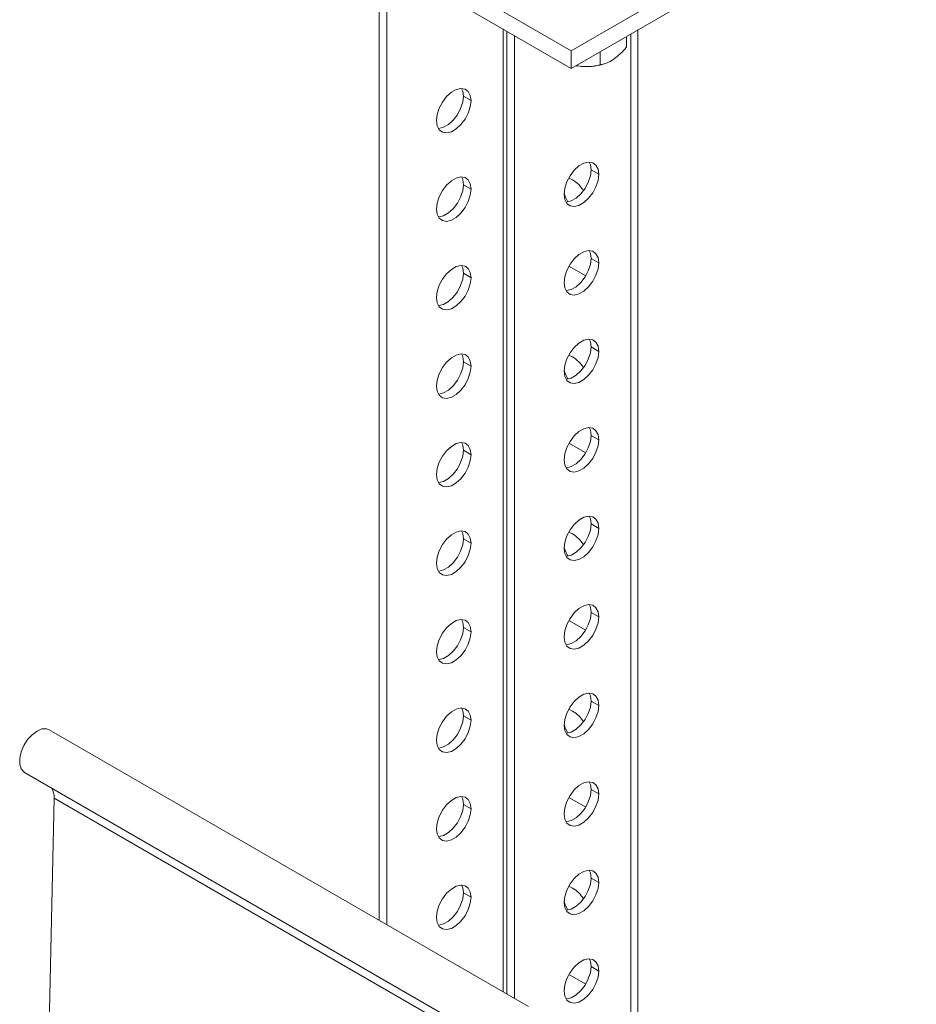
# Model space of a CAD drawing. Header units: millimetres. Extents: x -240 to 342, y -1019 to -19.
# Tile 2 of 7: x -105 to 60, y -867 to -686. Entities that reach past the tile are written whole.
import ezdxf

# ---------------------------------------------------------------- set-up
doc = ezdxf.new("R2010")
doc.units = ezdxf.units.MM

msp = doc.modelspace()

# ---------------------------------------------------------------- linework, layer by layer
at = {"color": 7, "linetype": 'Continuous', "lineweight": 15}
for p, q in [((-3.17, -691.36), (-91.56, -640.34)), ((-91.56, -643.6), (-3.17, -694.63)), ((60.47, -654.62), (-3.17, -691.36)), ((-3.17, -694.63), (60.47, -657.89)), ((-38.63, -674.16), (-38.63, -851.77)), ((-37.21, -674.97), (-37.21, -852.58)), ((-15.08, -865.36), (-15.08, -687.75)), ((9.11, -978.38), (9.11, -687.54)), ((-13.67, -866.18), (-13.67, -688.57)), ((7.03, -688.74), (7.03, -690.71)), ((-3.17, -694.63), (-3.17, -691.36)), ((2.13, -691.57), (2.13, -693.99)), ((2.64, -693.88), (2.88, -693.81)), ((-2.3, -694.13), (-1.56, -694.23)), ((-2.21, -694.07), (-1.56, -694.23)), ((-3.64, -714.87), (-2.92, -715.19)), ((-3.6, -731.13), (-0.51, -732.91)), ((-3.64, -747.54), (-2.92, -747.85)), ((-3.6, -763.79), (-0.51, -765.58)), ((-3.64, -780.2), (-2.92, -780.52)), ((-3.6, -796.46), (-0.51, -798.24)), ((-3.64, -812.86), (-2.92, -813.18)), ((-11.06, -867.68), (-99.45, -816.65)), ((-104, -824.53), (-15.61, -875.56)), ((-98.58, -829.25), (-99.65, -879.53)), ((-3.6, -829.12), (-0.51, -830.9)), ((-3.64, -845.52), (-2.92, -845.84)), ((-3.6, -861.78), (-0.51, -863.56))]:
    msp.add_line(p, q, dxfattribs=at)
at = {"color": 7, "linetype": 'Continuous', "lineweight": 0}
for p, q in [((-15.75, -864.97), (-15.75, -687.36)), ((7.79, -688.3), (7.79, -980.22)), ((-23.07, -699.76), (-21.66, -700.58)), ((1.89, -714.17), (0.47, -713.35)), ((-23.07, -716.09), (-21.66, -716.91)), ((1.89, -730.5), (0.47, -729.68)), ((-23.07, -732.42), (-21.66, -733.24)), ((1.89, -746.83), (0.47, -746.02)), ((-23.07, -748.75), (-21.66, -749.57)), ((1.89, -763.16), (0.47, -762.35)), ((-23.07, -765.08), (-21.66, -765.9)), ((1.89, -779.49), (0.47, -778.68)), ((-23.07, -781.41), (-21.66, -782.23)), ((1.89, -795.82), (0.47, -795.01)), ((-23.07, -797.75), (-21.66, -798.56)), ((1.89, -812.16), (0.47, -811.34)), ((-23.07, -814.08), (-21.66, -814.89)), ((1.89, -828.49), (0.47, -827.67)), ((-10.19, -880.27), (-98.58, -829.25)), ((-23.07, -830.41), (-21.66, -831.22)), ((1.89, -844.82), (0.47, -844)), ((-23.07, -846.74), (-21.66, -847.55)), ((1.89, -861.15), (0.47, -860.33))]:
    msp.add_line(p, q, dxfattribs=at)
at = {"color": 7, "linetype": 'Continuous', "lineweight": 15, "flags": 128}
for points in [[(-28.02, -704.25), (-27.89, -703.14), (-27.52, -701.97), (-26.92, -700.84), (-26.16, -699.83), (-25.29, -699.04), (-24.39, -698.52), (-23.52, -698.31), (-22.76, -698.43), (-22.16, -698.88), (-21.79, -699.62), (-21.66, -700.58)], [(-23.07, -699.76), (-23.2, -698.8), (-23.41, -698.31)], [(-21.66, -700.58), (-21.79, -701.69), (-22.16, -702.86), (-22.76, -703.99), (-23.52, -704.99), (-24.39, -705.79), (-25.29, -706.31), (-26.16, -706.52), (-26.92, -706.39), (-27.52, -705.95), (-27.89, -705.21), (-28.02, -704.25)], [(-27.68, -705.71), (-27.58, -705.7), (-26.71, -705.5), (-25.8, -704.97), (-24.93, -704.18), (-24.17, -703.17), (-23.58, -702.04), (-23.2, -700.87), (-23.07, -699.76)], [(-4.48, -717.84), (-4.35, -716.73), (-3.97, -715.57), (-3.38, -714.43), (-2.62, -713.43), (-1.75, -712.63), (-0.84, -712.11), (0.03, -711.9), (0.79, -712.03), (1.38, -712.48), (1.76, -713.21), (1.89, -714.17)], [(0.47, -713.35), (0.35, -712.39), (0.14, -711.9)], [(-4.14, -719.3), (-4.03, -719.3), (-3.16, -719.09), (-2.25, -718.57), (-1.39, -717.77), (-0.62, -716.77), (-0.03, -715.63), (0.35, -714.46), (0.47, -713.35)], [(-28.02, -720.58), (-27.89, -719.47), (-27.52, -718.3), (-26.92, -717.17), (-26.16, -716.17), (-25.29, -715.37), (-24.39, -714.85), (-23.52, -714.64), (-22.76, -714.77), (-22.16, -715.21), (-21.79, -715.95), (-21.66, -716.91)], [(-23.07, -716.09), (-23.2, -715.13), (-23.41, -714.64)], [(1.89, -714.17), (1.76, -715.28), (1.38, -716.45), (0.79, -717.58), (0.03, -718.59), (-0.84, -719.38), (-1.75, -719.91), (-2.62, -720.11), (-3.38, -719.99), (-3.97, -719.54), (-4.35, -718.81), (-4.48, -717.84)], [(-21.66, -716.91), (-21.79, -718.02), (-22.16, -719.19), (-22.76, -720.32), (-23.52, -721.32), (-24.39, -722.12), (-25.29, -722.64), (-26.16, -722.85), (-26.92, -722.72), (-27.52, -722.28), (-27.89, -721.54), (-28.02, -720.58)], [(-27.68, -722.04), (-27.58, -722.03), (-26.71, -721.83), (-25.8, -721.3), (-24.93, -720.51), (-24.17, -719.5), (-23.58, -718.37), (-23.2, -717.2), (-23.07, -716.09)], [(-4.48, -734.18), (-4.35, -733.07), (-3.97, -731.9), (-3.38, -730.76), (-2.62, -729.76), (-1.75, -728.96), (-0.84, -728.44), (0.03, -728.23), (0.79, -728.36), (1.38, -728.81), (1.76, -729.54), (1.89, -730.5)], [(0.47, -729.68), (0.35, -728.72), (0.14, -728.23)], [(-4.14, -735.63), (-4.03, -735.63), (-3.16, -735.42), (-2.25, -734.9), (-1.39, -734.1), (-0.62, -733.1), (-0.03, -731.96), (0.35, -730.79), (0.47, -729.68)], [(-28.02, -736.91), (-27.89, -735.8), (-27.52, -734.63), (-26.92, -733.5), (-26.16, -732.5), (-25.29, -731.7), (-24.39, -731.18), (-23.52, -730.97), (-22.76, -731.1), (-22.16, -731.54), (-21.79, -732.28), (-21.66, -733.24)], [(-23.07, -732.42), (-23.2, -731.46), (-23.41, -730.97)], [(1.89, -730.5), (1.76, -731.61), (1.38, -732.78), (0.79, -733.91), (0.03, -734.92), (-0.84, -735.71), (-1.75, -736.24), (-2.62, -736.44), (-3.38, -736.32), (-3.97, -735.87), (-4.35, -735.14), (-4.48, -734.18)], [(-21.66, -733.24), (-21.79, -734.35), (-22.16, -735.52), (-22.76, -736.65), (-23.52, -737.66), (-24.39, -738.45), (-25.29, -738.97), (-26.16, -739.18), (-26.92, -739.06), (-27.52, -738.61), (-27.89, -737.87), (-28.02, -736.91)], [(-27.68, -738.37), (-27.58, -738.36), (-26.71, -738.16), (-25.8, -737.64), (-24.93, -736.84), (-24.17, -735.83), (-23.58, -734.7), (-23.2, -733.53), (-23.07, -732.42)], [(-4.48, -750.51), (-4.35, -749.4), (-3.97, -748.23), (-3.38, -747.1), (-2.62, -746.09), (-1.75, -745.29), (-0.84, -744.77), (0.03, -744.56), (0.79, -744.69), (1.38, -745.14), (1.76, -745.87), (1.89, -746.83)], [(0.47, -746.02), (0.35, -745.05), (0.14, -744.56)], [(-4.14, -751.96), (-4.03, -751.96), (-3.16, -751.75), (-2.25, -751.23), (-1.39, -750.43), (-0.62, -749.43), (-0.03, -748.29), (0.35, -747.13), (0.47, -746.02)], [(-28.02, -753.24), (-27.89, -752.13), (-27.52, -750.97), (-26.92, -749.83), (-26.16, -748.83), (-25.29, -748.03), (-24.39, -747.51), (-23.52, -747.3), (-22.76, -747.43), (-22.16, -747.87), (-21.79, -748.61), (-21.66, -749.57)], [(-23.07, -748.75), (-23.2, -747.79), (-23.41, -747.3)], [(1.89, -746.83), (1.76, -747.94), (1.38, -749.11), (0.79, -750.24), (0.03, -751.25), (-0.84, -752.04), (-1.75, -752.57), (-2.62, -752.77), (-3.38, -752.65), (-3.97, -752.2), (-4.35, -751.47), (-4.48, -750.51)], [(-21.66, -749.57), (-21.79, -750.68), (-22.16, -751.85), (-22.76, -752.98), (-23.52, -753.99), (-24.39, -754.78), (-25.29, -755.31), (-26.16, -755.51), (-26.92, -755.39), (-27.52, -754.94), (-27.89, -754.2), (-28.02, -753.24)], [(-27.68, -754.7), (-27.58, -754.7), (-26.71, -754.49), (-25.8, -753.97), (-24.93, -753.17), (-24.17, -752.16), (-23.58, -751.03), (-23.2, -749.86), (-23.07, -748.75)], [(-4.48, -766.84), (-4.35, -765.73), (-3.97, -764.56), (-3.38, -763.43), (-2.62, -762.42), (-1.75, -761.62), (-0.84, -761.1), (0.03, -760.89), (0.79, -761.02), (1.38, -761.47), (1.76, -762.2), (1.89, -763.16)], [(0.47, -762.35), (0.35, -761.39), (0.14, -760.89)], [(-4.14, -768.29), (-4.03, -768.29), (-3.16, -768.08), (-2.25, -767.56), (-1.39, -766.76), (-0.62, -765.76), (-0.03, -764.62), (0.35, -763.46), (0.47, -762.35)], [(-28.02, -769.57), (-27.89, -768.46), (-27.52, -767.3), (-26.92, -766.16), (-26.16, -765.16), (-25.29, -764.36), (-24.39, -763.84), (-23.52, -763.63), (-22.76, -763.76), (-22.16, -764.21), (-21.79, -764.94), (-21.66, -765.9)], [(-23.07, -765.08), (-23.2, -764.12), (-23.41, -763.63)], [(1.89, -763.16), (1.76, -764.27), (1.38, -765.44), (0.79, -766.57), (0.03, -767.58), (-0.84, -768.38), (-1.75, -768.9), (-2.62, -769.11), (-3.38, -768.98), (-3.97, -768.53), (-4.35, -767.8), (-4.48, -766.84)], [(-21.66, -765.9), (-21.79, -767.01), (-22.16, -768.18), (-22.76, -769.31), (-23.52, -770.32), (-24.39, -771.11), (-25.29, -771.64), (-26.16, -771.84), (-26.92, -771.72), (-27.52, -771.27), (-27.89, -770.54), (-28.02, -769.57)], [(-27.68, -771.03), (-27.58, -771.03), (-26.71, -770.82), (-25.8, -770.3), (-24.93, -769.5), (-24.17, -768.5), (-23.58, -767.36), (-23.2, -766.19), (-23.07, -765.08)], [(-4.48, -783.17), (-4.35, -782.06), (-3.97, -780.89), (-3.38, -779.76), (-2.62, -778.75), (-1.75, -777.96), (-0.84, -777.43), (0.03, -777.23), (0.79, -777.35), (1.38, -777.8), (1.76, -778.53), (1.89, -779.49)], [(0.47, -778.68), (0.35, -777.72), (0.14, -777.22)], [(-4.14, -784.62), (-4.03, -784.62), (-3.16, -784.41), (-2.25, -783.89), (-1.39, -783.09), (-0.62, -782.09), (-0.03, -780.96), (0.35, -779.79), (0.47, -778.68)], [(-28.02, -785.91), (-27.89, -784.8), (-27.52, -783.63), (-26.92, -782.49), (-26.16, -781.49), (-25.29, -780.69), (-24.39, -780.17), (-23.52, -779.96), (-22.76, -780.09), (-22.16, -780.54), (-21.79, -781.27), (-21.66, -782.23)], [(-23.07, -781.41), (-23.2, -780.45), (-23.41, -779.96)], [(1.89, -779.49), (1.76, -780.6), (1.38, -781.77), (0.79, -782.9), (0.03, -783.91), (-0.84, -784.71), (-1.75, -785.23), (-2.62, -785.44), (-3.38, -785.31), (-3.97, -784.86), (-4.35, -784.13), (-4.48, -783.17)], [(-21.66, -782.23), (-21.79, -783.34), (-22.16, -784.51), (-22.76, -785.64), (-23.52, -786.65), (-24.39, -787.44), (-25.29, -787.97), (-26.16, -788.17), (-26.92, -788.05), (-27.52, -787.6), (-27.89, -786.87), (-28.02, -785.91)], [(-27.68, -787.36), (-27.58, -787.36), (-26.71, -787.15), (-25.8, -786.63), (-24.93, -785.83), (-24.17, -784.83), (-23.58, -783.69), (-23.2, -782.52), (-23.07, -781.41)], [(-4.48, -799.5), (-4.35, -798.39), (-3.97, -797.22), (-3.38, -796.09), (-2.62, -795.08), (-1.75, -794.29), (-0.84, -793.76), (0.03, -793.56), (0.79, -793.68), (1.38, -794.13), (1.76, -794.86), (1.89, -795.82)], [(0.47, -795.01), (0.35, -794.05), (0.14, -793.55)], [(-4.14, -800.95), (-4.03, -800.95), (-3.16, -800.74), (-2.25, -800.22), (-1.39, -799.42), (-0.62, -798.42), (-0.03, -797.29), (0.35, -796.12), (0.47, -795.01)], [(-28.02, -802.24), (-27.89, -801.13), (-27.52, -799.96), (-26.92, -798.83), (-26.16, -797.82), (-25.29, -797.02), (-24.39, -796.5), (-23.52, -796.29), (-22.76, -796.42), (-22.16, -796.87), (-21.79, -797.6), (-21.66, -798.56)], [(-23.07, -797.75), (-23.2, -796.78), (-23.41, -796.29)], [(1.89, -795.82), (1.76, -796.93), (1.38, -798.1), (0.79, -799.24), (0.03, -800.24), (-0.84, -801.04), (-1.75, -801.56), (-2.62, -801.77), (-3.38, -801.64), (-3.97, -801.19), (-4.35, -800.46), (-4.48, -799.5)], [(-21.66, -798.56), (-21.79, -799.67), (-22.16, -800.84), (-22.76, -801.97), (-23.52, -802.98), (-24.39, -803.77), (-25.29, -804.3), (-26.16, -804.5), (-26.92, -804.38), (-27.52, -803.93), (-27.89, -803.2), (-28.02, -802.24)], [(-27.68, -803.69), (-27.58, -803.69), (-26.71, -803.48), (-25.8, -802.96), (-24.93, -802.16), (-24.17, -801.16), (-23.58, -800.02), (-23.2, -798.86), (-23.07, -797.75)], [(-4.48, -815.83), (-4.35, -814.72), (-3.97, -813.55), (-3.38, -812.42), (-2.62, -811.41), (-1.75, -810.62), (-0.84, -810.09), (0.03, -809.89), (0.79, -810.01), (1.38, -810.46), (1.76, -811.19), (1.89, -812.16)], [(0.47, -811.34), (0.35, -810.38), (0.14, -809.88)], [(-4.14, -817.28), (-4.03, -817.28), (-3.16, -817.07), (-2.25, -816.55), (-1.39, -815.76), (-0.62, -814.75), (-0.03, -813.62), (0.35, -812.45), (0.47, -811.34)], [(-28.02, -818.57), (-27.89, -817.46), (-27.52, -816.29), (-26.92, -815.16), (-26.16, -814.15), (-25.29, -813.35), (-24.39, -812.83), (-23.52, -812.62), (-22.76, -812.75), (-22.16, -813.2), (-21.79, -813.93), (-21.66, -814.89)], [(-23.07, -814.08), (-23.2, -813.12), (-23.41, -812.62)], [(1.89, -812.16), (1.76, -813.26), (1.38, -814.43), (0.79, -815.57), (0.03, -816.57), (-0.84, -817.37), (-1.75, -817.89), (-2.62, -818.1), (-3.38, -817.97), (-3.97, -817.52), (-4.35, -816.79), (-4.48, -815.83)], [(-21.66, -814.89), (-21.79, -816), (-22.16, -817.17), (-22.76, -818.3), (-23.52, -819.31), (-24.39, -820.11), (-25.29, -820.63), (-26.16, -820.84), (-26.92, -820.71), (-27.52, -820.26), (-27.89, -819.53), (-28.02, -818.57)], [(-27.68, -820.02), (-27.58, -820.02), (-26.71, -819.81), (-25.8, -819.29), (-24.93, -818.49), (-24.17, -817.49), (-23.58, -816.35), (-23.2, -815.19), (-23.07, -814.08)], [(-104, -824.53), (-104.16, -824.43), (-104.66, -823.82), (-104.91, -822.96), (-104.91, -821.9), (-104.65, -820.73), (-104.15, -819.56), (-103.46, -818.46), (-102.63, -817.55), (-101.72, -816.87), (-100.81, -816.5), (-99.98, -816.47), (-99.45, -816.65)], [(-4.48, -832.16), (-4.35, -831.05), (-3.97, -829.88), (-3.38, -828.75), (-2.62, -827.74), (-1.75, -826.95), (-0.84, -826.42), (0.03, -826.22), (0.79, -826.34), (1.38, -826.79), (1.76, -827.53), (1.89, -828.49)], [(0.47, -827.67), (0.35, -826.71), (0.14, -826.22)], [(-4.14, -833.61), (-4.03, -833.61), (-3.16, -833.41), (-2.25, -832.88), (-1.39, -832.09), (-0.62, -831.08), (-0.03, -829.95), (0.35, -828.78), (0.47, -827.67)], [(-28.02, -834.9), (-27.89, -833.79), (-27.52, -832.62), (-26.92, -831.49), (-26.16, -830.48), (-25.29, -829.69), (-24.39, -829.16), (-23.52, -828.96), (-22.76, -829.08), (-22.16, -829.53), (-21.79, -830.26), (-21.66, -831.22)], [(-23.07, -830.41), (-23.2, -829.45), (-23.41, -828.95)], [(1.89, -828.49), (1.76, -829.6), (1.38, -830.76), (0.79, -831.9), (0.03, -832.9), (-0.84, -833.7), (-1.75, -834.22), (-2.62, -834.43), (-3.38, -834.3), (-3.97, -833.85), (-4.35, -833.12), (-4.48, -832.16)], [(-21.66, -831.22), (-21.79, -832.33), (-22.16, -833.5), (-22.76, -834.63), (-23.52, -835.64), (-24.39, -836.44), (-25.29, -836.96), (-26.16, -837.17), (-26.92, -837.04), (-27.52, -836.59), (-27.89, -835.86), (-28.02, -834.9)], [(-27.68, -836.35), (-27.58, -836.35), (-26.71, -836.14), (-25.8, -835.62), (-24.93, -834.82), (-24.17, -833.82), (-23.58, -832.69), (-23.2, -831.52), (-23.07, -830.41)], [(-4.48, -848.49), (-4.35, -847.38), (-3.97, -846.21), (-3.38, -845.08), (-2.62, -844.07), (-1.75, -843.28), (-0.84, -842.76), (0.03, -842.55), (0.79, -842.67), (1.38, -843.12), (1.76, -843.86), (1.89, -844.82)], [(0.47, -844), (0.35, -843.04), (0.14, -842.55)], [(-4.14, -849.95), (-4.03, -849.94), (-3.16, -849.74), (-2.25, -849.21), (-1.39, -848.42), (-0.62, -847.41), (-0.03, -846.28), (0.35, -845.11), (0.47, -844)], [(-28.02, -851.23), (-27.89, -850.12), (-27.52, -848.95), (-26.92, -847.82), (-26.16, -846.81), (-25.29, -846.02), (-24.39, -845.49), (-23.52, -845.29), (-22.76, -845.41), (-22.16, -845.86), (-21.79, -846.59), (-21.66, -847.55)], [(-23.07, -846.74), (-23.2, -845.78), (-23.41, -845.28)], [(1.89, -844.82), (1.76, -845.93), (1.38, -847.1), (0.79, -848.23), (0.03, -849.23), (-0.84, -850.03), (-1.75, -850.55), (-2.62, -850.76), (-3.38, -850.63), (-3.97, -850.19), (-4.35, -849.45), (-4.48, -848.49)], [(-21.66, -847.55), (-21.79, -848.66), (-22.16, -849.83), (-22.76, -850.97), (-23.52, -851.97), (-24.39, -852.77), (-25.29, -853.29), (-26.16, -853.5), (-26.92, -853.37), (-27.52, -852.92), (-27.89, -852.19), (-28.02, -851.23)], [(-27.68, -852.68), (-27.58, -852.68), (-26.71, -852.47), (-25.8, -851.95), (-24.93, -851.15), (-24.17, -850.15), (-23.58, -849.02), (-23.2, -847.85), (-23.07, -846.74)], [(-4.48, -864.82), (-4.35, -863.71), (-3.97, -862.54), (-3.38, -861.41), (-2.62, -860.41), (-1.75, -859.61), (-0.84, -859.09), (0.03, -858.88), (0.79, -859), (1.38, -859.45), (1.76, -860.19), (1.89, -861.15)], [(0.47, -860.33), (0.35, -859.37), (0.14, -858.88)], [(-4.14, -866.28), (-4.03, -866.27), (-3.16, -866.07), (-2.25, -865.54), (-1.39, -864.75), (-0.62, -863.74), (-0.03, -862.61), (0.35, -861.44), (0.47, -860.33)], [(1.89, -861.15), (1.76, -862.26), (1.38, -863.43), (0.79, -864.56), (0.03, -865.56), (-0.84, -866.36), (-1.75, -866.88), (-2.62, -867.09), (-3.38, -866.96), (-3.97, -866.52), (-4.35, -865.78), (-4.48, -864.82)]]:
    msp.add_lwpolyline(points, dxfattribs=at)
at = {"color": 7, "linetype": 'Continuous', "lineweight": 15}
for centre, radius, start, end in [((-0.33, -683.62), 10.68, 263.4074, 286.1602), ((-6.32, -720.64), 6.42, 32.5979, 58.055), ((2.61, -715.64), 7.37, 195.9416, 209.5107), ((-6.32, -753.3), 6.42, 32.5984, 58.0546), ((2.61, -748.31), 7.37, 195.9419, 209.5102), ((-6.32, -785.96), 6.42, 32.5977, 58.0549), ((2.61, -780.97), 7.37, 195.9417, 209.5107), ((-6.32, -818.63), 6.42, 32.5984, 58.0546), ((2.61, -813.63), 7.37, 195.9419, 209.5102), ((-101.81, -829.04), 3.24, 356.3408, 30.0578), ((-6.32, -851.29), 6.42, 32.598, 58.0549), ((2.61, -846.29), 7.37, 195.9426, 209.5092)]:
    msp.add_arc(centre, radius, start, end, dxfattribs=at)
for points, knots in [([(4.58, -693), (5.23, -692.49), (6.07, -691.82), (6.85, -690.91), (7.03, -690.71)], [0, 0, 0, 0, 0.769007, 1, 1, 1, 1]), ([(2.13, -693.99), (2.47, -693.91), (3.17, -693.76), (4.01, -693.37), (4.48, -693.06), (4.58, -693)], [0, 0, 0, 0, 0.434794, 0.879848, 1, 1, 1, 1]), ([(-1.56, -694.23), (-1.4, -694.25), (-0.23, -694.36), (1.02, -694.22), (2.04, -694), (2.13, -693.99)], [0, 0, 0, 0, 0.127944, 0.927356, 1, 1, 1, 1])]:
    msp.add_open_spline(points, degree=3, knots=knots, dxfattribs=at)

doc.saveas('drawing.dxf')
